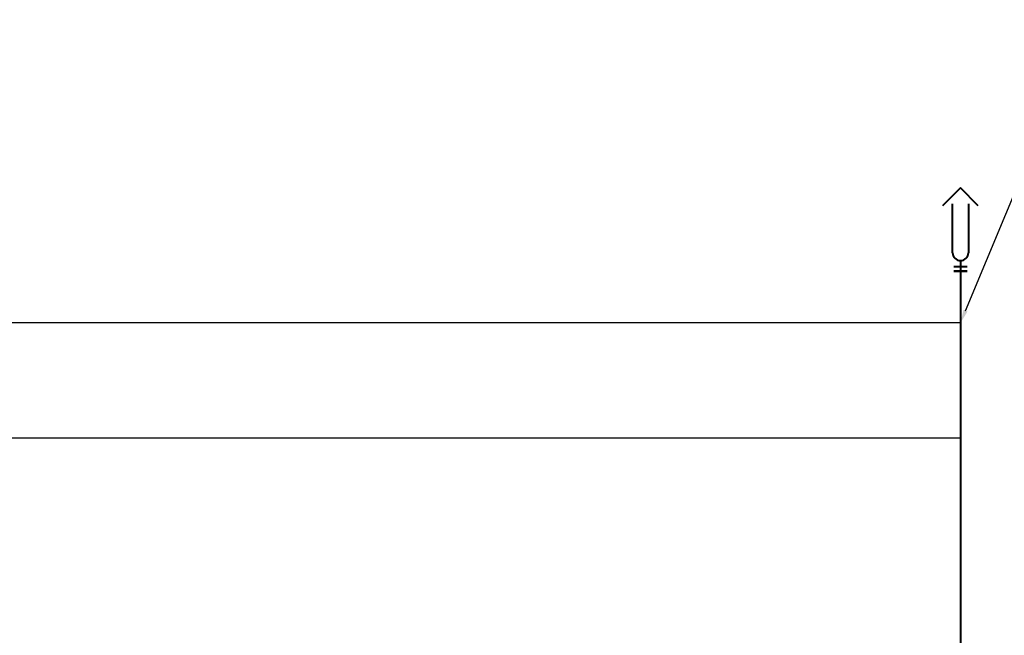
# Model space of a CAD drawing. Header units: inches. Extents: x -4581 to 28141, y -59678 to 5024.
# Tile 8 of 18: x 10693 to 11437, y 4511 to 4976. Entities that reach past the tile are written whole.
import ezdxf
from ezdxf import colors
from ezdxf.entities.mleader import LeaderData, LeaderLine
from ezdxf.lldxf.tags import DXFTag
from ezdxf.math import Vec2, Vec3

# ---------------------------------------------------------------- set-up
doc = ezdxf.new("R2010")
doc.units = ezdxf.units.IN
doc.header["$MEASUREMENT"] = 0
doc.layers.add('_Q-KS PODPOSADZKOWA', color=24, linetype='Continuous', lineweight=40)
doc.layers.add('AK_OPIS', color=94, linetype='Continuous', lineweight=25)
doc.layers.add('IS_Sieci_na_profilu', color=7, linetype='SOLID', true_color=0x000000)
doc.layers.add('IS_Teren_proj', color=7, linetype='SOLID', true_color=0x000000)
doc.styles.add('STYL1', font='SIMPLEX.SHX', dxfattribs={"width": 0.8})
tags = doc.linetypes.add('SOLID', pattern=[10, 10, 0]).pattern_tags.tags
tags[6:7] = [DXFTag(74, 4), DXFTag(75, 0), DXFTag(340, '0'), DXFTag(46, 0.0), DXFTag(50, 0.0), DXFTag(44, 0.0), DXFTag(45, 0.0)]
tags[4:5] = [DXFTag(74, 4), DXFTag(75, 0), DXFTag(340, '0'), DXFTag(46, 0.0), DXFTag(50, 0.0), DXFTag(44, 0.0), DXFTag(45, 0.0)]

msp = doc.modelspace()

# ---------------------------------------------------------------- linework, layer by layer
at = {"layer": '_Q-KS PODPOSADZKOWA'}
for p, q in [((11404.25, 4848.93), (11390.75, 4835.43)), ((11417.75, 4835.43), (11404.25, 4848.93)), ((11398.25, 4799.86), (11398.25, 4836.88)), ((11410.25, 4836.88), (11410.25, 4799.86)), ((11404.25, 4793.86), (11404.25, 4787.91)), ((11409.25, 4789.11), (11399.25, 4789.11)), ((11409.25, 4789.11), (11399.25, 4789.11)), ((11409.25, 4785.92), (11399.25, 4785.92)), ((11399.25, 4785.92), (11409.25, 4785.92)), ((11409.3, 4785.92), (11399.3, 4785.92)), ((11399.3, 4785.92), (11409.3, 4785.92))]:
    msp.add_line(p, q, dxfattribs=at)
msp.add_arc((11404.25, 4799.86), 6, 180, 0, dxfattribs=at)
at = {"layer": 'IS_Sieci_na_profilu', "color": 34, "lineweight": 40}
msp.add_line((11404.25, 4793.86), (11404.22, 4229.98), dxfattribs=at)
at = {"layer": 'IS_Teren_proj'}
for p, q in [((11404.25, 4746.78), (10384.25, 4746.78)), ((10452.25, 4659.78), (11404.24, 4659.78))]:
    msp.add_line(p, q, dxfattribs=at)

# ---------------------------------------------------------------- leaders
at = {"layer": 'AK_OPIS'}
ml = msp.add_multileader_mtext('Standard', dxfattribs=at)
ml.set_content('{\\Fsimplex.shx|c1;Pion %%C110 zakończony \\Pwywiewką 110/160 wyprowadzoną \\Pponad dach.}', color=256, style='STYL1')
ml.set_leader_properties(color=256)
ml.build(insert=Vec2(0, 0))
ml.multileader.update_dxf_attribs({"has_text_frame": 1, "text_left_attachment_type": 6, "text_right_attachment_type": 6, "text_top_attachment_type": 0, "text_bottom_attachment_type": 0, "dogleg_length": 0.1, "arrow_head_size": 10})
ctx = ml.context
ctx.base_point, ctx.char_height, ctx.arrow_head_size, ctx.landing_gap_size, ctx.plane_origin = Vec3(11490.31, 4953.21), 15, 10, 10, Vec3(4716.87, 9055.01)
ctx.left_attachment, ctx.right_attachment, ctx.attachment_type = 6, 6, 2
notes = []
notes.append((ctx, [(0, (1, 1, 0), (11490.21, 4953.21), (1, 0), 0.1, [(0, [(11404.25, 4746.78)], 256, [])])]))
ctx.mtext.insert, ctx.mtext.line_spacing_factor, ctx.mtext.flow_direction = Vec3(11500.31, 4973.21), 0.9, 5
for ctx, leaders in notes:
    for number, flags, end, landing, length, lines in leaders:
        leader = LeaderData()
        leader.index, (leader.has_last_leader_line, leader.has_dogleg_vector, leader.attachment_direction) = number, flags
        leader.last_leader_point, leader.dogleg_vector, leader.dogleg_length = Vec3(end), Vec3(landing), length
        for number, points, colour, breaks in lines:
            line = LeaderLine()
            line.index, line.vertices, line.color, line.breaks = number, Vec3.list(points), colors.encode_raw_color(colour), breaks
            leader.lines.append(line)
        ctx.leaders.append(leader)

doc.saveas('drawing.dxf')
